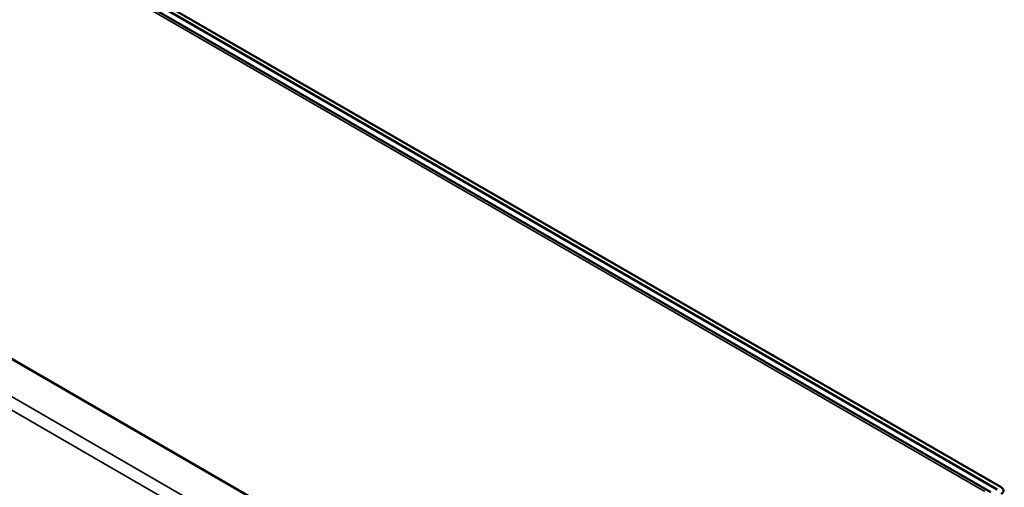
# Model space of a CAD drawing. Header units: inches. Extents: x 0 to 136, y 2 to 86.
# Tile 72 of 74: x 105 to 119, y 67 to 74. Entities that reach past the tile are written whole.
import ezdxf

# ---------------------------------------------------------------- set-up
doc = ezdxf.new("R2010")
doc.units = ezdxf.units.IN
doc.header["$LTSCALE"] = 4
doc.header["$MEASUREMENT"] = 0
doc.layers.add('Visible (ANSI)', color=7, linetype='Continuous', lineweight=50)
doc.layers.add('Visible Narrow (ANSI)', color=7, linetype='Continuous', lineweight=35)

msp = doc.modelspace()

# ---------------------------------------------------------------- linework, layer by layer
at = {"layer": 'Visible (ANSI)'}
for p, q in [((118.4661, 67.3171), (101.6559, 77.0225)), ((118.3257, 67.2495), (101.5858, 76.9143)), ((118.4137, 67.2869), (101.6036, 76.9923)), ((113.2351, 64.2139), (96.0985, 74.1077))]:
    msp.add_line(p, q, dxfattribs=at)
msp.add_ellipse((118.3859, 67.2708), major_axis=(0.1134, 0), ratio=0.5773503, start_param=5.4977871, end_param=7.0685835, dxfattribs=at)
at = {"layer": 'Visible Narrow (ANSI)'}
for p, q in [((118.2412, 67.26), (101.5569, 76.8927)), ((95.6484, 73.8478), (112.785, 63.954)), ((112.677, 63.8312), (95.596, 73.6929))]:
    msp.add_line(p, q, dxfattribs=at)

doc.saveas('drawing.dxf')
